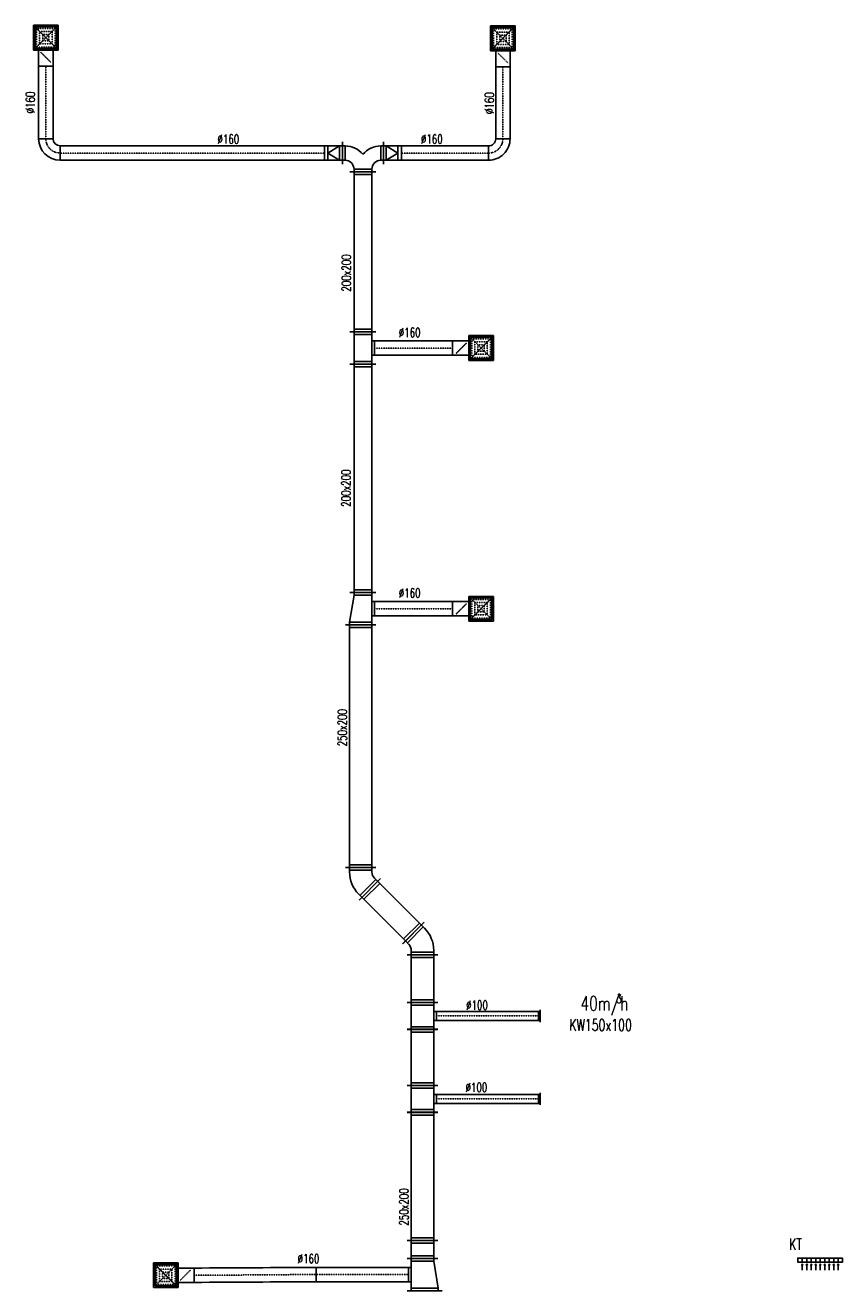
# Model space of a CAD drawing. Extents: x -7228 to 74941, y -112898 to 85621.
# Tile 184 of 256: x 19854 to 20766, y 37524 to 38935. Entities that reach past the tile are written whole.
import ezdxf

# ---------------------------------------------------------------- set-up
doc = ezdxf.new("R2010")
doc.units = 0
doc.linetypes.add('DASHDOT', pattern=[1, 0.5, -0.25, 0, -0.25])
doc.linetypes.add('DASHED', pattern=[0.75, 0.5, -0.25])
doc.layers.get('0').update_dxf_attribs({"color": 101, "linetype": 'CONTINUOUS'})
for name, color, linetype in [('E35', 6, 'CONTINUOUS'), ('FLUID-W6', 7, 'CONTINUOUS'), ('FLUID-W6-SYM', 7, 'CONTINUOUS'), ('m-went-opis', 86, 'CONTINUOUS'), ('m-went-urządzenia', 51, 'CONTINUOUS')]:
    doc.layers.add(name, color=color, linetype=linetype)
doc.styles.add('tab-bud$0$ROMANS', font='romans', dxfattribs={"width": 0.7})
doc.linetypes.add('ZIGZAG', pattern='A,0.00254,-5.08,[131,ltypeshp.shx,S=5.08,R=0,X=-5.08,Y=0],-10.16,[131,ltypeshp.shx,S=5.08,R=180,X=5.08,Y=0],-5.08', length=20.32254)

# ---------------------------------------------------------------- blocks, each defined once
blk = doc.blocks.new('*U6934')
at = {"color": 1, "linetype": 'Continuous', "lineweight": -2}
for p, q in [((-180, -195), (-180, 145)), ((180, 195), (180, -195)), ((80, -180), (-80, -180))]:
    blk.add_line(p, q, dxfattribs=at)
at = {"color": 0, "linetype": 'ByBlock', "lineweight": -2}
for p, q in [((150, 150), (-150, 100)), ((180, 150), (150, 150)), ((-180, 100), (-150, 100)), ((180, -150), (-180, -150)), ((-80, -150), (-80, -180)), ((80, -180), (80, -150))]:
    blk.add_line(p, q, dxfattribs=at)
at = {"color": 4, "linetype": 'Continuous'}
for p, q in [((150, 150), (150, -150)), ((-150, -150), (-150, 100))]:
    blk.add_line(p, q, dxfattribs=at)
blk = doc.blocks.new('*U6935')
at = {"color": 1, "linetype": 'Continuous', "lineweight": -2}
for p, q in [((-515.5, -80), (-515.5, 80)), ((515.5, 80), (515.5, -80))]:
    blk.add_line(p, q, dxfattribs=at)
at = {"color": 0, "linetype": 'ByBlock', "lineweight": -2}
for p, q in [((-515.5, 80), (515.5, 80)), ((-515.5, -80), (515.5, -80))]:
    blk.add_line(p, q, dxfattribs=at)
at = {"layer": 'FLUID-W6-SYM', "color": 2, "linetype": 'DASHDOT'}
blk.add_line((-515.5, 0), (515.5, 0), dxfattribs=at)
blk = doc.blocks.new('*U6936')
at = {"color": 4, "linetype": 'Continuous'}
for p, q in [((-138, 138), (138, 138)), ((-138, 138), (-138, -138)), ((138, -138), (138, 138)), ((138, -138), (-138, -138))]:
    blk.add_line(p, q, dxfattribs=at)
at = {"color": 4, "linetype": 'DASHED'}
for p, q in [((-138, 138), (0, 0)), ((-138, -138), (0, 0)), ((-104, 104), (104, 104)), ((-104, 104), (-104, -104)), ((-69, 69), (69, 69)), ((-69, 69), (-69, -69)), ((-35, 35), (35, 35)), ((-35, 35), (-35, -35)), ((138, 138), (0, 0)), ((138, -138), (0, 0)), ((35, -35), (35, 35)), ((69, -69), (69, 69)), ((104, -104), (104, 104)), ((104, -104), (-104, -104)), ((69, -69), (-69, -69)), ((35, -35), (-35, -35)), ((0, -219), (-57, -162)), ((0, -219), (57, -276))]:
    blk.add_line(p, q, dxfattribs=at)
at = {"color": 0, "linetype": 'ByBlock', "lineweight": -2}
for p, q in [((-120, -120), (-120, 120)), ((120, 120), (-120, 120)), ((120, 120), (120, -120)), ((-120, -120), (120, -120)), ((-80, -120), (-80, -318)), ((80, -120), (80, -318))]:
    blk.add_line(p, q, dxfattribs=at)
at = {"color": 1, "linetype": 'Continuous', "lineweight": -2}
blk.add_line((80, -318), (-80, -318), dxfattribs=at)
at = {"color": 4, "linetype": 'Continuous'}
blk.add_lwpolyline([(-2, -219, 5, 5, 1), (2, -219, 5, 5, 1)], format="xyseb", close=True, dxfattribs=at)
blk = doc.blocks.new('*U6937')
at = {"color": 1, "linetype": 'Continuous', "lineweight": -2}
for p, q in [((-1359, -87), (-1359, 73)), ((0, 80), (0, -80))]:
    blk.add_line(p, q, dxfattribs=at)
at = {"color": 1, "linetype": 'ZIGZAG', "lineweight": -2, "ltscale": 0.4}
for points in [[(-1359, 73), (0, 80)], [(-1359, -87), (0, -80)]]:
    blk.add_spline(points, degree=3, dxfattribs=at)
at = {"layer": 'FLUID-W6-SYM', "color": 2, "linetype": 'DASHDOT', "start_tangent": (1, 0), "end_tangent": (1, 0)}
blk.add_spline([(-1359, -7), (0, 0)], degree=3, dxfattribs=at)
blk = doc.blocks.new('*U6938')
at = {"color": 1, "linetype": 'Continuous', "lineweight": -2}
for p, q in [((-100, -170), (-100, 170)), ((100, 170), (100, -170))]:
    blk.add_line(p, q, dxfattribs=at)
at = {"color": 0, "linetype": 'ByBlock', "lineweight": -2}
for p, q in [((-70, 125), (-100, 125)), ((-70, 125), (70, 125)), ((70, 125), (100, 125)), ((-70, -125), (-100, -125)), ((-70, -125), (70, -125)), ((70, -125), (100, -125))]:
    blk.add_line(p, q, dxfattribs=at)
at = {"color": 4, "linetype": 'Continuous'}
for p, q in [((-70, -125), (-70, 125)), ((70, 125), (70, -125))]:
    blk.add_line(p, q, dxfattribs=at)
blk = doc.blocks.new('*U6939')
at = {"color": 1, "linetype": 'Continuous', "lineweight": -2}
for p, q in [((-714.5, -170), (-714.5, 170)), ((714.5, 170), (714.5, -170))]:
    blk.add_line(p, q, dxfattribs=at)
at = {"color": 0, "linetype": 'ByBlock', "lineweight": -2}
for p, q in [((-714.5, 125), (714.5, 125)), ((-714.5, -125), (714.5, -125))]:
    blk.add_line(p, q, dxfattribs=at)
at = {"color": 4, "linetype": 'Continuous'}
for p, q in [((-684.5, -125), (-684.5, 125)), ((684.5, 125), (684.5, -125))]:
    blk.add_line(p, q, dxfattribs=at)
blk = doc.blocks.new('*U6940')
at = {"color": 1, "linetype": 'Continuous', "lineweight": -2}
for p, q in [((-150, -170), (-150, 170)), ((150, 170), (150, -170)), ((50, -155), (-50, -155))]:
    blk.add_line(p, q, dxfattribs=at)
at = {"color": 0, "linetype": 'ByBlock', "lineweight": -2}
for p, q in [((-150, 125), (150, 125)), ((-150, -125), (150, -125)), ((-50, -155), (-50, -125)), ((50, -125), (50, -155))]:
    blk.add_line(p, q, dxfattribs=at)
at = {"color": 4, "linetype": 'Continuous'}
for p, q in [((-120, -125), (-120, 125)), ((120, 125), (120, -125))]:
    blk.add_line(p, q, dxfattribs=at)
blk = doc.blocks.new('*U6941')
at = {"color": 1, "linetype": 'Continuous', "lineweight": -2}
for p, q in [((-569.5, -50), (-569.5, 50)), ((569.5, 50), (569.5, -50))]:
    blk.add_line(p, q, dxfattribs=at)
at = {"color": 0, "linetype": 'ByBlock', "lineweight": -2}
for p, q in [((-569.5, 50), (569.5, 50)), ((-569.5, -50), (569.5, -50))]:
    blk.add_line(p, q, dxfattribs=at)
at = {"layer": 'FLUID-W6-SYM', "color": 2, "linetype": 'DASHDOT'}
blk.add_line((-569.5, 0), (569.5, 0), dxfattribs=at)
blk = doc.blocks.new('*U6942')
at = {"color": 0, "linetype": 'ByBlock', "lineweight": -2}
blk.add_line((-67.5, 20), (67.5, 20), dxfattribs=at)
at = {"color": 4, "linetype": 'Continuous'}
for p, q in [((-50, 0), (-50, 20)), ((50, 0), (50, 20))]:
    blk.add_line(p, q, dxfattribs=at)
at = {"color": 1, "linetype": 'Continuous', "lineweight": -2}
blk.add_line((50, 0), (-50, 0), dxfattribs=at)
blk = doc.blocks.new('*U6943')
at = {"color": 1, "linetype": 'Continuous', "lineweight": -2}
for p, q in [((-313, -170), (-313, 170)), ((313, 170), (313, -170))]:
    blk.add_line(p, q, dxfattribs=at)
at = {"color": 0, "linetype": 'ByBlock', "lineweight": -2}
for p, q in [((-313, 125), (313, 125)), ((-313, -125), (313, -125))]:
    blk.add_line(p, q, dxfattribs=at)
at = {"color": 4, "linetype": 'Continuous'}
for p, q in [((-283, -125), (-283, 125)), ((283, 125), (283, -125))]:
    blk.add_line(p, q, dxfattribs=at)
blk = doc.blocks.new('*U6944')
at = {"color": 1, "linetype": 'Continuous', "lineweight": -2}
for p, q in [((-150, -170), (-150, 170)), ((150, 170), (150, -170)), ((50, -155), (-50, -155))]:
    blk.add_line(p, q, dxfattribs=at)
at = {"color": 0, "linetype": 'ByBlock', "lineweight": -2}
for p, q in [((-150, 125), (150, 125)), ((-150, -125), (150, -125)), ((-50, -155), (-50, -125)), ((50, -125), (50, -155))]:
    blk.add_line(p, q, dxfattribs=at)
at = {"color": 4, "linetype": 'Continuous'}
for p, q in [((-120, -125), (-120, 125)), ((120, 125), (120, -125))]:
    blk.add_line(p, q, dxfattribs=at)
blk = doc.blocks.new('*U6945')
at = {"color": 1, "linetype": 'Continuous', "lineweight": -2}
for p, q in [((-569.5, -50), (-569.5, 50)), ((569.5, 50), (569.5, -50))]:
    blk.add_line(p, q, dxfattribs=at)
at = {"color": 0, "linetype": 'ByBlock', "lineweight": -2}
for p, q in [((-569.5, 50), (569.5, 50)), ((-569.5, -50), (569.5, -50))]:
    blk.add_line(p, q, dxfattribs=at)
at = {"layer": 'FLUID-W6-SYM', "color": 2, "linetype": 'DASHDOT'}
blk.add_line((-569.5, 0), (569.5, 0), dxfattribs=at)
blk = doc.blocks.new('*U6946')
at = {"color": 0, "linetype": 'ByBlock', "lineweight": -2}
blk.add_line((-67.5, 20), (67.5, 20), dxfattribs=at)
at = {"color": 4, "linetype": 'Continuous'}
for p, q in [((-50, 0), (-50, 20)), ((50, 0), (50, 20))]:
    blk.add_line(p, q, dxfattribs=at)
at = {"color": 1, "linetype": 'Continuous', "lineweight": -2}
blk.add_line((50, 0), (-50, 0), dxfattribs=at)
blk = doc.blocks.new('*U6947')
at = {"color": 1, "linetype": 'Continuous', "lineweight": -2}
for p, q in [((-265.5, -170), (-265.5, 170)), ((265.5, 170), (265.5, -170))]:
    blk.add_line(p, q, dxfattribs=at)
at = {"color": 0, "linetype": 'ByBlock', "lineweight": -2}
for p, q in [((-265.5, 125), (265.5, 125)), ((-265.5, -125), (265.5, -125))]:
    blk.add_line(p, q, dxfattribs=at)
at = {"color": 4, "linetype": 'Continuous'}
for p, q in [((-235.5, -125), (-235.5, 125)), ((235.5, 125), (235.5, -125))]:
    blk.add_line(p, q, dxfattribs=at)
blk = doc.blocks.new('*U6948')
at = {"color": 1, "linetype": 'Continuous', "lineweight": -2}
for p, q in [((-207, -49), (34, 191)), ((185, -174), (-155, -174))]:
    blk.add_line(p, q, dxfattribs=at)
at = {"color": 0, "linetype": 'ByBlock', "lineweight": -2}
for p, q in [((37, 124), (2, 159)), ((-140, -53), (-175, -18)), ((-110, -174), (-110, -124)), ((140, -174), (140, -124))]:
    blk.add_line(p, q, dxfattribs=at)
at = {"color": 4, "linetype": 'Continuous'}
for p, q in [((-154, -39), (23, 138)), ((140, -144), (-110, -144))]:
    blk.add_line(p, q, dxfattribs=at)
at = {"color": 0, "linetype": 'ByBlock', "lineweight": -2}
for radius in [350, 100]:
    blk.add_arc((-210, -124), radius, 0, 45, dxfattribs=at)
blk = doc.blocks.new('*U6949')
at = {"color": 1, "linetype": 'Continuous', "lineweight": -2}
for p, q in [((-344, -170), (-344, 170)), ((344, 170), (344, -170))]:
    blk.add_line(p, q, dxfattribs=at)
at = {"color": 0, "linetype": 'ByBlock', "lineweight": -2}
for p, q in [((-344, 125), (344, 125)), ((-344, -125), (344, -125))]:
    blk.add_line(p, q, dxfattribs=at)
at = {"color": 4, "linetype": 'Continuous'}
for p, q in [((-314, -125), (-314, 125)), ((314, 125), (314, -125))]:
    blk.add_line(p, q, dxfattribs=at)
blk = doc.blocks.new('*U6950')
at = {"color": 0, "linetype": 'ByBlock', "lineweight": -2}
for p, q in [((-37, 124), (-2, 159)), ((-140, -174), (-140, -124)), ((110, -174), (110, -124)), ((140, -53), (175, -18))]:
    blk.add_line(p, q, dxfattribs=at)
at = {"color": 1, "linetype": 'Continuous', "lineweight": -2}
for p, q in [((-34, 191), (207, -49)), ((155, -174), (-185, -174))]:
    blk.add_line(p, q, dxfattribs=at)
at = {"color": 4, "linetype": 'Continuous'}
for p, q in [((-23, 138), (154, -39)), ((110, -144), (-140, -144))]:
    blk.add_line(p, q, dxfattribs=at)
at = {"color": 0, "linetype": 'ByBlock', "lineweight": -2}
for radius in [350, 100]:
    blk.add_arc((210, -124), radius, 135, 180, dxfattribs=at)
blk = doc.blocks.new('*U6951')
at = {"color": 1, "linetype": 'Continuous', "lineweight": -2}
for p, q in [((-1353.5, -170), (-1353.5, 170)), ((1353.5, 170), (1353.5, -170))]:
    blk.add_line(p, q, dxfattribs=at)
at = {"color": 0, "linetype": 'ByBlock', "lineweight": -2}
for p, q in [((-1353.5, 125), (1353.5, 125)), ((-1353.5, -125), (1353.5, -125))]:
    blk.add_line(p, q, dxfattribs=at)
at = {"color": 4, "linetype": 'Continuous'}
for p, q in [((-1323.5, -125), (-1323.5, 125)), ((1323.5, 125), (1323.5, -125))]:
    blk.add_line(p, q, dxfattribs=at)
blk = doc.blocks.new('*U6952')
at = {"color": 1, "linetype": 'Continuous', "lineweight": -2}
for p, q in [((-180, -170), (-180, 170)), ((180, 120), (180, -170)), ((80, -155), (-80, -155))]:
    blk.add_line(p, q, dxfattribs=at)
at = {"color": 0, "linetype": 'ByBlock', "lineweight": -2}
for p, q in [((-180, 125), (-150, 125)), ((-150, 125), (150, 75)), ((180, 75), (150, 75)), ((-180, -125), (180, -125)), ((-80, -155), (-80, -125)), ((80, -125), (80, -155))]:
    blk.add_line(p, q, dxfattribs=at)
at = {"color": 4, "linetype": 'Continuous'}
for p, q in [((-150, -125), (-150, 125)), ((150, 75), (150, -125))]:
    blk.add_line(p, q, dxfattribs=at)
blk = doc.blocks.new('*U6953')
at = {"color": 4, "linetype": 'Continuous'}
for p, q in [((-138, 138), (138, 138)), ((-138, 138), (-138, -138)), ((138, -138), (138, 138)), ((138, -138), (-138, -138))]:
    blk.add_line(p, q, dxfattribs=at)
at = {"color": 4, "linetype": 'DASHED'}
for p, q in [((-138, 138), (0, 0)), ((-138, -138), (0, 0)), ((-104, 104), (104, 104)), ((-104, 104), (-104, -104)), ((-69, 69), (69, 69)), ((-69, 69), (-69, -69)), ((-35, 35), (35, 35)), ((-35, 35), (-35, -35)), ((138, 138), (0, 0)), ((138, -138), (0, 0)), ((35, -35), (35, 35)), ((69, -69), (69, 69)), ((104, -104), (104, 104)), ((104, -104), (-104, -104)), ((69, -69), (-69, -69)), ((35, -35), (-35, -35)), ((0, -219), (-57, -162)), ((0, -219), (57, -276))]:
    blk.add_line(p, q, dxfattribs=at)
at = {"color": 0, "linetype": 'ByBlock', "lineweight": -2}
for p, q in [((-120, -120), (-120, 120)), ((120, 120), (-120, 120)), ((120, 120), (120, -120)), ((-120, -120), (120, -120)), ((-80, -120), (-80, -318)), ((80, -120), (80, -318))]:
    blk.add_line(p, q, dxfattribs=at)
at = {"color": 1, "linetype": 'Continuous', "lineweight": -2}
blk.add_line((80, -318), (-80, -318), dxfattribs=at)
at = {"color": 4, "linetype": 'Continuous'}
blk.add_lwpolyline([(-2, -219, 5, 5, 1), (2, -219, 5, 5, 1)], format="xyseb", close=True, dxfattribs=at)
blk = doc.blocks.new('*U6954')
at = {"color": 1, "linetype": 'Continuous', "lineweight": -2}
for p, q in [((0, -80), (0, 80)), ((869, 80), (869, -80))]:
    blk.add_line(p, q, dxfattribs=at)
at = {"color": 1, "linetype": 'ZIGZAG', "lineweight": -2, "ltscale": 0.4}
for points in [[(869, 80), (0, 80)], [(869, -80), (0, -80)]]:
    blk.add_spline(points, degree=3, dxfattribs=at)
at = {"layer": 'FLUID-W6-SYM', "color": 2, "linetype": 'DASHDOT', "start_tangent": (-1, 0), "end_tangent": (-1, 0)}
blk.add_spline([(869, 0), (0, 0)], degree=3, dxfattribs=at)
blk = doc.blocks.new('*U6955')
at = {"color": 1, "linetype": 'Continuous', "lineweight": -2}
for p, q in [((-1273.5, -145), (-1273.5, 145)), ((1273.5, 145), (1273.5, -145))]:
    blk.add_line(p, q, dxfattribs=at)
at = {"color": 0, "linetype": 'ByBlock', "lineweight": -2}
for p, q in [((-1273.5, 100), (1273.5, 100)), ((-1273.5, -100), (1273.5, -100))]:
    blk.add_line(p, q, dxfattribs=at)
at = {"color": 4, "linetype": 'Continuous'}
for p, q in [((-1243.5, -100), (-1243.5, 100)), ((1243.5, 100), (1243.5, -100))]:
    blk.add_line(p, q, dxfattribs=at)
blk = doc.blocks.new('*U6956')
at = {"color": 1, "linetype": 'Continuous', "lineweight": -2}
for p, q in [((-180, -145), (-180, 145)), ((180, 145), (180, -145)), ((80, -130), (-80, -130))]:
    blk.add_line(p, q, dxfattribs=at)
at = {"color": 0, "linetype": 'ByBlock', "lineweight": -2}
for p, q in [((-180, 100), (180, 100)), ((-180, -100), (180, -100)), ((-80, -130), (-80, -100)), ((80, -100), (80, -130))]:
    blk.add_line(p, q, dxfattribs=at)
at = {"color": 4, "linetype": 'Continuous'}
for p, q in [((-150, -100), (-150, 100)), ((150, 100), (150, -100))]:
    blk.add_line(p, q, dxfattribs=at)
blk = doc.blocks.new('*U6957')
at = {"color": 4, "linetype": 'Continuous'}
for p, q in [((-138, 138), (138, 138)), ((-138, 138), (-138, -138)), ((138, -138), (138, 138)), ((138, -138), (-138, -138))]:
    blk.add_line(p, q, dxfattribs=at)
at = {"color": 4, "linetype": 'DASHED'}
for p, q in [((-138, 138), (0, 0)), ((-138, -138), (0, 0)), ((-104, 104), (104, 104)), ((-104, 104), (-104, -104)), ((-69, 69), (69, 69)), ((-69, 69), (-69, -69)), ((-35, 35), (35, 35)), ((-35, 35), (-35, -35)), ((138, 138), (0, 0)), ((138, -138), (0, 0)), ((35, -35), (35, 35)), ((69, -69), (69, 69)), ((104, -104), (104, 104)), ((104, -104), (-104, -104)), ((69, -69), (-69, -69)), ((35, -35), (-35, -35)), ((0, -219), (-57, -162)), ((0, -219), (57, -276))]:
    blk.add_line(p, q, dxfattribs=at)
at = {"color": 0, "linetype": 'ByBlock', "lineweight": -2}
for p, q in [((-120, -120), (-120, 120)), ((120, 120), (-120, 120)), ((120, 120), (120, -120)), ((-120, -120), (120, -120)), ((-80, -120), (-80, -318)), ((80, -120), (80, -318))]:
    blk.add_line(p, q, dxfattribs=at)
at = {"color": 1, "linetype": 'Continuous', "lineweight": -2}
blk.add_line((80, -318), (-80, -318), dxfattribs=at)
at = {"color": 4, "linetype": 'Continuous'}
blk.add_lwpolyline([(-2, -219, 5, 5, 1), (2, -219, 5, 5, 1)], format="xyseb", close=True, dxfattribs=at)
blk = doc.blocks.new('*U6958')
at = {"color": 1, "linetype": 'Continuous', "lineweight": -2}
for p, q in [((0, -80), (0, 80)), ((869, 80), (869, -80))]:
    blk.add_line(p, q, dxfattribs=at)
at = {"color": 1, "linetype": 'ZIGZAG', "lineweight": -2, "ltscale": 0.4}
for points in [[(869, 80), (0, 80)], [(869, -80), (0, -80)]]:
    blk.add_spline(points, degree=3, dxfattribs=at)
at = {"layer": 'FLUID-W6-SYM', "color": 2, "linetype": 'DASHDOT', "start_tangent": (-1, 0), "end_tangent": (-1, 0)}
blk.add_spline([(869, 0), (0, 0)], degree=3, dxfattribs=at)
blk = doc.blocks.new('*U6959')
at = {"color": 1, "linetype": 'Continuous', "lineweight": -2}
for p, q in [((-892.5, -145), (-892.5, 145)), ((892.5, 145), (892.5, -145))]:
    blk.add_line(p, q, dxfattribs=at)
at = {"color": 0, "linetype": 'ByBlock', "lineweight": -2}
for p, q in [((-892.5, 100), (892.5, 100)), ((-892.5, -100), (892.5, -100))]:
    blk.add_line(p, q, dxfattribs=at)
at = {"color": 4, "linetype": 'Continuous'}
for p, q in [((-862.5, -100), (-862.5, 100)), ((862.5, 100), (862.5, -100))]:
    blk.add_line(p, q, dxfattribs=at)
blk = doc.blocks.new('*U6960')
at = {"color": 1, "linetype": 'Continuous', "lineweight": -2}
for p, q in [((-230, -60), (-230, 190)), ((230, 190), (230, -60)), ((145, -145), (-145, -145))]:
    blk.add_line(p, q, dxfattribs=at)
at = {"color": 0, "linetype": 'ByBlock', "lineweight": -2}
for p, q in [((-230, 145), (-200, 145)), ((230, 145), (200, 145)), ((-230, -15), (-200, -15)), ((-100, -145), (-100, -115)), ((100, -145), (100, -115)), ((230, -15), (200, -15))]:
    blk.add_line(p, q, dxfattribs=at)
at = {"color": 4, "linetype": 'Continuous'}
for p, q in [((-200, -15), (-200, 145)), ((200, 145), (200, -15)), ((100, -115), (-100, -115))]:
    blk.add_line(p, q, dxfattribs=at)
at = {"color": 0, "linetype": 'ByBlock', "lineweight": -2}
for centre, radius, start, end in [((-200, -115), 260, 39.7151, 90), ((200, -115), 260, 90, 140.2849), ((-200, -115), 100, 0, 90), ((200, -115), 100, 90, 180)]:
    blk.add_arc(centre, radius, start, end, dxfattribs=at)
blk = doc.blocks.new('*U6961')
at = {"color": 1, "linetype": 'Continuous', "lineweight": -2}
for p, q in [((-100, -125), (-100, 125)), ((100, 80), (100, -80))]:
    blk.add_line(p, q, dxfattribs=at)
at = {"color": 0, "linetype": 'ByBlock', "lineweight": -2}
for p, q in [((-100, 80), (-70, 80)), ((-70, 80), (60, 80)), ((60, 80), (100, 80)), ((-100, -80), (-70, -80)), ((-70, -80), (60, -80)), ((60, -80), (100, -80))]:
    blk.add_line(p, q, dxfattribs=at)
at = {"color": 4, "linetype": 'Continuous'}
for p, q in [((-70, -80), (-70, 80)), ((-70, 80), (60, 0)), ((-70, -80), (60, 0)), ((60, 80), (60, -80))]:
    blk.add_line(p, q, dxfattribs=at)
blk = doc.blocks.new('*U6962')
at = {"color": 1, "linetype": 'Continuous', "lineweight": -2}
for p, q in [((-100, -125), (-100, 125)), ((100, 80), (100, -80))]:
    blk.add_line(p, q, dxfattribs=at)
at = {"color": 0, "linetype": 'ByBlock', "lineweight": -2}
for p, q in [((-100, 80), (-70, 80)), ((-70, 80), (60, 80)), ((60, 80), (100, 80)), ((-100, -80), (-70, -80)), ((-70, -80), (60, -80)), ((60, -80), (100, -80))]:
    blk.add_line(p, q, dxfattribs=at)
at = {"color": 4, "linetype": 'Continuous'}
for p, q in [((-70, -80), (-70, 80)), ((-70, 80), (60, 0)), ((-70, -80), (60, 0)), ((60, 80), (60, -80))]:
    blk.add_line(p, q, dxfattribs=at)
blk = doc.blocks.new('*U6963')
at = {"color": 1, "linetype": 'Continuous', "lineweight": -2}
for p, q in [((-485.5, -80), (-485.5, 80)), ((485.5, 80), (485.5, -80))]:
    blk.add_line(p, q, dxfattribs=at)
at = {"color": 0, "linetype": 'ByBlock', "lineweight": -2}
for p, q in [((-485.5, 80), (485.5, 80)), ((-485.5, -80), (485.5, -80))]:
    blk.add_line(p, q, dxfattribs=at)
at = {"layer": 'FLUID-W6-SYM', "color": 2, "linetype": 'DASHDOT'}
blk.add_line((-485.5, 0), (485.5, 0), dxfattribs=at)
blk = doc.blocks.new('*U6964')
at = {"color": 1, "linetype": 'Continuous', "lineweight": -2}
for p, q in [((-120, -40), (-120, 120)), ((120, -120), (-40, -120))]:
    blk.add_line(p, q, dxfattribs=at)
at = {"color": 0, "linetype": 'ByBlock', "lineweight": -2}
for radius in [240, 80]:
    blk.add_arc((-120, -120), radius, 0, 90, dxfattribs=at)
at = {"layer": 'FLUID-W6-SYM', "color": 2, "linetype": 'DASHDOT'}
blk.add_arc((-120, -120), 160, 0, 90, dxfattribs=at)
blk = doc.blocks.new('*U6965')
at = {"color": 1, "linetype": 'Continuous', "lineweight": -2}
for p, q in [((-1473.5, -80), (-1473.5, 80)), ((1473.5, 80), (1473.5, -80))]:
    blk.add_line(p, q, dxfattribs=at)
at = {"color": 0, "linetype": 'ByBlock', "lineweight": -2}
for p, q in [((-1473.5, 80), (1473.5, 80)), ((-1473.5, -80), (1473.5, -80))]:
    blk.add_line(p, q, dxfattribs=at)
at = {"layer": 'FLUID-W6-SYM', "color": 2, "linetype": 'DASHDOT'}
blk.add_line((-1473.5, 0), (1473.5, 0), dxfattribs=at)
blk = doc.blocks.new('*U6966')
at = {"color": 1, "linetype": 'Continuous', "lineweight": -2}
for p, q in [((120, 120), (120, -40)), ((40, -120), (-120, -120))]:
    blk.add_line(p, q, dxfattribs=at)
at = {"color": 0, "linetype": 'ByBlock', "lineweight": -2}
for radius in [240, 80]:
    blk.add_arc((120, -120), radius, 90, 180, dxfattribs=at)
at = {"layer": 'FLUID-W6-SYM', "color": 2, "linetype": 'DASHDOT'}
blk.add_arc((120, -120), 160, 90, 180, dxfattribs=at)
blk = doc.blocks.new('*U6967')
at = {"color": 4, "linetype": 'Continuous'}
for p, q in [((-138, 138), (138, 138)), ((-138, 138), (-138, -138)), ((138, -138), (138, 138)), ((138, -138), (-138, -138))]:
    blk.add_line(p, q, dxfattribs=at)
at = {"color": 4, "linetype": 'DASHED'}
for p, q in [((-138, 138), (0, 0)), ((-138, -138), (0, 0)), ((-104, 104), (104, 104)), ((-104, 104), (-104, -104)), ((-69, 69), (69, 69)), ((-69, 69), (-69, -69)), ((-35, 35), (35, 35)), ((-35, 35), (-35, -35)), ((138, 138), (0, 0)), ((138, -138), (0, 0)), ((35, -35), (35, 35)), ((69, -69), (69, 69)), ((104, -104), (104, 104)), ((104, -104), (-104, -104)), ((69, -69), (-69, -69)), ((35, -35), (-35, -35)), ((0, -219), (-57, -162)), ((0, -219), (57, -276))]:
    blk.add_line(p, q, dxfattribs=at)
at = {"color": 0, "linetype": 'ByBlock', "lineweight": -2}
for p, q in [((-120, -120), (-120, 120)), ((120, 120), (-120, 120)), ((120, 120), (120, -120)), ((-120, -120), (120, -120)), ((-80, -120), (-80, -318)), ((80, -120), (80, -318))]:
    blk.add_line(p, q, dxfattribs=at)
at = {"color": 1, "linetype": 'Continuous', "lineweight": -2}
blk.add_line((80, -318), (-80, -318), dxfattribs=at)
at = {"color": 4, "linetype": 'Continuous'}
blk.add_lwpolyline([(-2, -219, 5, 5, 1), (2, -219, 5, 5, 1)], format="xyseb", close=True, dxfattribs=at)
blk = doc.blocks.new('*U6968')
at = {"color": 4, "linetype": 'Continuous'}
for p, q in [((-138, 138), (138, 138)), ((-138, 138), (-138, -138)), ((138, -138), (138, 138)), ((138, -138), (-138, -138))]:
    blk.add_line(p, q, dxfattribs=at)
at = {"color": 4, "linetype": 'DASHED'}
for p, q in [((-138, 138), (0, 0)), ((-138, -138), (0, 0)), ((-104, 104), (104, 104)), ((-104, 104), (-104, -104)), ((-69, 69), (69, 69)), ((-69, 69), (-69, -69)), ((-35, 35), (35, 35)), ((-35, 35), (-35, -35)), ((138, 138), (0, 0)), ((138, -138), (0, 0)), ((35, -35), (35, 35)), ((69, -69), (69, 69)), ((104, -104), (104, 104)), ((104, -104), (-104, -104)), ((69, -69), (-69, -69)), ((35, -35), (-35, -35)), ((0, -219), (-57, -162)), ((0, -219), (57, -276))]:
    blk.add_line(p, q, dxfattribs=at)
at = {"color": 0, "linetype": 'ByBlock', "lineweight": -2}
for p, q in [((-120, -120), (-120, 120)), ((120, 120), (-120, 120)), ((120, 120), (120, -120)), ((-120, -120), (120, -120)), ((-80, -120), (-80, -318)), ((80, -120), (80, -318))]:
    blk.add_line(p, q, dxfattribs=at)
at = {"color": 1, "linetype": 'Continuous', "lineweight": -2}
blk.add_line((80, -318), (-80, -318), dxfattribs=at)
at = {"color": 4, "linetype": 'Continuous'}
blk.add_lwpolyline([(-2, -219, 5, 5, 1), (2, -219, 5, 5, 1)], format="xyseb", close=True, dxfattribs=at)
blk = doc.blocks.new('*U6969')
at = {"color": 1, "linetype": 'Continuous', "lineweight": -2}
for p, q in [((-80, 809), (80, 809)), ((80, 0), (-80, 0))]:
    blk.add_line(p, q, dxfattribs=at)
at = {"color": 1, "linetype": 'ZIGZAG', "lineweight": -2, "ltscale": 0.4}
for points in [[(-80, 809), (-80, 0)], [(80, 809), (80, 0)]]:
    blk.add_spline(points, degree=3, dxfattribs=at)
at = {"layer": 'FLUID-W6-SYM', "color": 2, "linetype": 'DASHDOT', "start_tangent": (0, -1), "end_tangent": (0, -1)}
blk.add_spline([(0, 809), (0, 0)], degree=3, dxfattribs=at)
blk = doc.blocks.new('*U6970')
at = {"color": 1, "linetype": 'Continuous', "lineweight": -2}
for p, q in [((-80, 803), (80, 803)), ((80, 0), (-80, 0))]:
    blk.add_line(p, q, dxfattribs=at)
at = {"color": 1, "linetype": 'ZIGZAG', "lineweight": -2, "ltscale": 0.4}
for points in [[(-80, 803), (-80, 0)], [(80, 803), (80, 0)]]:
    blk.add_spline(points, degree=3, dxfattribs=at)
at = {"layer": 'FLUID-W6-SYM', "color": 2, "linetype": 'DASHDOT', "start_tangent": (0, -1), "end_tangent": (0, -1)}
blk.add_spline([(0, 803), (0, 0)], degree=3, dxfattribs=at)
blk = doc.blocks.new('KT')
at = {"layer": 'm-went-urządzenia'}
for points in [[(55475.1, 10960.3), (55475.7, 10962), (55474.5, 10962)], [(55480.1, 10960.3), (55480.7, 10962), (55479.5, 10962)], [(55485.1, 10960.3), (55485.7, 10962), (55484.5, 10962)], [(55490.1, 10960.3), (55490.7, 10962), (55489.5, 10962)], [(55495.1, 10960.3), (55495.7, 10962), (55494.5, 10962)], [(55500.1, 10960.3), (55500.7, 10962), (55499.5, 10962)], [(55505.1, 10960.3), (55505.7, 10962), (55504.5, 10962)], [(55510.1, 10960.3), (55510.7, 10962), (55509.5, 10962)], [(55515.1, 10960.3), (55515.7, 10962), (55514.5, 10962)]]:
    blk.add_hatch(color=7, dxfattribs=at).paths.add_polyline_path(points)
at = {"layer": 'm-went-urządzenia', "color": 7}
for p, q in [((55475.1, 10960.3, 0), (55474.5, 10962, 0)), ((55474.5, 10962, 0), (55475.7, 10962, 0)), ((55475.1, 10960.3, 0), (55475.1, 10967.2, 0)), ((55475.1, 10960.3, 0), (55475.7, 10962, 0)), ((55475.1, 10958.3, 0), (55475.1, 10953.7, 0)), ((55480.1, 10960.3, 0), (55479.5, 10962, 0)), ((55479.5, 10962, 0), (55480.7, 10962, 0)), ((55480.1, 10960.3, 0), (55480.1, 10967.2, 0)), ((55480.1, 10960.3, 0), (55480.7, 10962, 0)), ((55480.1, 10958.3, 0), (55480.1, 10953.7, 0)), ((55485.1, 10960.3, 0), (55484.5, 10962, 0)), ((55484.5, 10962, 0), (55485.7, 10962, 0)), ((55485.1, 10960.3, 0), (55485.1, 10967.2, 0)), ((55485.1, 10960.3, 0), (55485.7, 10962, 0)), ((55485.1, 10958.3, 0), (55485.1, 10953.7, 0)), ((55490.1, 10960.3, 0), (55489.5, 10962, 0)), ((55489.5, 10962, 0), (55490.7, 10962, 0)), ((55490.1, 10960.3, 0), (55490.1, 10967.2, 0)), ((55490.1, 10960.3, 0), (55490.7, 10962, 0)), ((55490.1, 10958.3, 0), (55490.1, 10953.7, 0)), ((55495.1, 10960.3, 0), (55494.5, 10962, 0)), ((55494.5, 10962, 0), (55495.7, 10962, 0)), ((55495.1, 10960.3, 0), (55495.1, 10967.2, 0)), ((55495.1, 10960.3, 0), (55495.7, 10962, 0)), ((55495.1, 10958.3, 0), (55495.1, 10953.7, 0)), ((55500.1, 10960.3, 0), (55499.5, 10962, 0)), ((55499.5, 10962, 0), (55500.7, 10962, 0)), ((55500.1, 10960.3, 0), (55500.1, 10967.2, 0)), ((55500.1, 10960.3, 0), (55500.7, 10962, 0)), ((55500.1, 10958.3, 0), (55500.1, 10953.7, 0)), ((55505.1, 10960.3, 0), (55504.5, 10962, 0)), ((55504.5, 10962, 0), (55505.7, 10962, 0)), ((55505.1, 10960.3, 0), (55505.1, 10967.2, 0)), ((55505.1, 10960.3, 0), (55505.7, 10962, 0)), ((55505.1, 10958.3, 0), (55505.1, 10953.7, 0)), ((55510.1, 10960.3, 0), (55509.5, 10962, 0)), ((55509.5, 10962, 0), (55510.7, 10962, 0)), ((55510.1, 10960.3, 0), (55510.1, 10967.2, 0)), ((55510.1, 10960.3, 0), (55510.7, 10962, 0)), ((55510.1, 10958.3, 0), (55510.1, 10953.7, 0)), ((55515.1, 10960.3, 0), (55514.5, 10962, 0)), ((55514.5, 10962, 0), (55515.7, 10962, 0)), ((55515.1, 10960.3, 0), (55515.1, 10967.2, 0)), ((55515.1, 10960.3, 0), (55515.7, 10962, 0)), ((55515.1, 10958.3, 0), (55515.1, 10953.7, 0))]:
    blk.add_line(p, q, dxfattribs=at)
at = {"layer": 'm-went-urządzenia', "elevation": 0}
blk.add_lwpolyline([(55470.1, 10953.7), (55520.1, 10953.7), (55520.1, 10958.3), (55470.1, 10958.3)], close=True, dxfattribs=at)
blk = doc.blocks.new('A$C57440DA0')
at = {"layer": 'FLUID-W6', "color": 1, "linetype": 'Continuous', "zscale": 0.1}
for name, p, xscale, yscale in [('*U6968', (1628.5, -795.1), 0.1000000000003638, 0.1000000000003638), ('*U6967', (2138.3, -795.8), 0.1000000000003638, 0.1000000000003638), ('*U6969', (1628.5, -907.8), 0.1, 0.1), ('*U6970', (2138.3, -907.8), 0.1, 0.1), ('*U6937', (1930, -2174.9), 0.1, 0.1)]:
    blk.add_blockref(name, p, dxfattribs=dict(at, xscale=xscale, yscale=yscale))
at = {"layer": 'FLUID-W6', "color": 1, "linetype": 'Continuous'}
for name, p, xscale, yscale, zscale, rotation in [('*U6966', (1632.5, -919.8), 0.1, 0.1, 0.1, 89.99999999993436), ('*U6965', (1791.9, -923.8), 0.1, 0.1, 0.1, 179.9999999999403), ('*U6961', (1949.2, -923.8), 0.1, 0.1, 0.1, 179.9999999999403), ('*U6960', (1982.2, -930.3, 3630), 0.1, 0.09999999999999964, 0.09999999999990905, 359.9999999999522), ('*U6962', (2015.2, -923.8), 0.1, 0.1, 0.1, 359.9999999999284), ('*U6963', (2073.8, -923.8), 0.1, 0.1, 0.1, 359.9999999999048), ('*U6964', (2134.3, -919.8), 0.1, 0.1, 0.1, 269.9999999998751), ('*U6959', (1982.2, -1034.1), 0.1, 0.1, 0.1, 89.99999999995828), ('*U6956', (1982.2, -1141.3), 0.09999999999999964, 0.09999999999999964, 0.1, 89.99999999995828), ('*U6957', (2113.9, -1141.3), 0.1000000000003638, 0.1000000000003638, 0.1, 270), ('*U6958', (1995.2, -1141.3), 0.1, 0.1, 0.1, 359.9999999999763), ('*U6955', (1982.2, -1286.7), 0.1, 0.1, 0.1, 89.99999999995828), ('*U6952', (1979.7, -1432.1), 0.1000000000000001, 0.1000000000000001, 0.1, 89.99999999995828), ('*U6954', (1995.2, -1432.1), 0.1, 0.1, 0.1, 359.9999999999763), ('*U6953', (2113.9, -1432.1), 0.1000000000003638, 0.1000000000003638, 0.1, 270), ('*U6951', (1979.7, -1585.4), 0.1, 0.1, 0.1, 89.99999999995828), ('*U6950', (1978.6, -1731.8), 0.1, 0.1, 0.1, 44.99999999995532), ('*U6949', (2014.2, -1769.5), 0.1, 0.1, 0.1, 134.9999999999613), ('*U6948', (2047.1, -1800.9), 0.1, 0.1, 0.1, 359.9999999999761), ('*U6947', (2048.6, -1844.8), 0.1, 0.1, 0.1, 89.99999999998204), ('*U6944', (2048.6, -1886.4, 3630), 0.09999999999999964, 0.09999999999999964, 0.09999999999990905, 89.99999999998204), ('*U6945', (2121.1, -1886.4), 0.1, 0.1, 0.1, 359.9999999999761), ('*U6946', (2178, -1886.4), 0.1, 0.1, 0.1, 269.9999999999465), ('*U6943', (2048.6, -1932.6), 0.1, 0.1, 0.1, 89.99999999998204), ('*U6940', (2048.6, -1978.9, 3630), 0.1000000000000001, 0.1000000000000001, 0.09999999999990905, 89.99999999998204), ('*U6941', (2121.1, -1978.9), 0.1, 0.1, 0.1, 359.9999999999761), ('*U6942', (2178, -1978.9), 0.1, 0.1, 0.1, 269.9999999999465), ('*U6939', (2048.6, -2065.4), 0.1, 0.1, 0.1, 89.99999999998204), ('*U6938', (2048.6, -2146.9), 0.1, 0.1, 0.1, 89.99999999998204), ('*U6934', (2051.1, -2174.9, 3605), 0.09999999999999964, 0.09999999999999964, 0.09999999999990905, 269.9999999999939), ('*U6936', (1762.3, -2175.6), 0.1000000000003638, 0.1000000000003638, 0.1, 90), ('*U6935', (1981.6, -2174.9), 0.1, 0.1, 0.1, 179.999999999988)]:
    blk.add_blockref(name, p, dxfattribs=dict(at, xscale=xscale, yscale=yscale, zscale=zscale, rotation=rotation))
at = {"layer": 'm-went-urządzenia', "rotation": 180}
blk.add_blockref('KT', (57987.3, 8797.3, 0), dxfattribs=at)
at = {"layer": 'm-went-opis', "style": 'tab-bud$0$ROMANS', "width": 0.7}
for s, height, rotation, p in [('%%c160', 10.11, 90, (1616.2, -879.6, 0)), ('%%c160', 10.11, 90, (2128.2, -880.2, 0)), ('%%c160', 10.11, 360, (1819.9, -913.3, 0)), ('%%c160', 10.11, 360, (2046.9, -913.3, 0)), ('200x200', 10.11, 90, (1968.7, -1078.4)), ('%%c160', 10.11, 360, (2022.2, -1129, 0)), ('200x200', 10.11, 90, (1968.4, -1318.4)), ('%%c160', 10.11, 360, (2022.2, -1419.7, 0)), ('250x200', 10.11, 90, (1964.2, -1585.6)), (' 40m/h', 15.97, 359.9414, (2217.2, -1880.4)), ('3', 9.58, 359.9414, (2265, -1872.2)), ('%%c100', 10.11, 360, (2097.2, -1879.4, 0)), ('KW150x100', 12.78, 359.9414, (2212.3, -1902.8, 0)), ('%%c100', 10.11, 360, (2096.6, -1971.1, 0)), ('250x200', 10.11, 90, (2032.9, -2120.2)), ('KT', 12.78, 359.9414, (2457.4, -2147.3, 0)), ('%%c160', 10.11, 360, (1909.3, -2162.3, 0))]:
    blk.add_text(s, height=height, rotation=rotation, dxfattribs=at).set_placement(p)

msp = doc.modelspace()

# ---------------------------------------------------------------- block references
at = {"layer": 'E35'}
msp.add_blockref('A$C57440DA0', (18248.5, 39716.472), dxfattribs=at)

doc.saveas('drawing.dxf')
